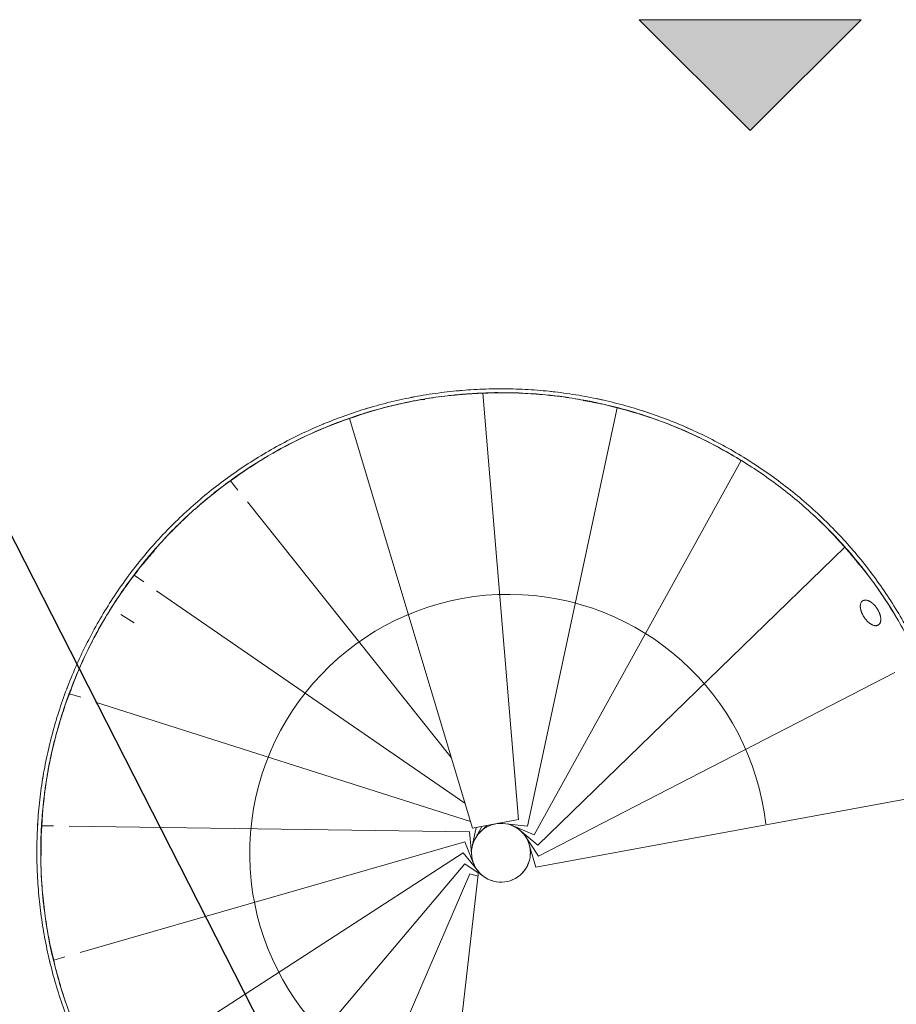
# Model space of a CAD drawing. Header units: millimetres. Extents: x -197461 to 862495, y -970068 to 63888.
# Tile 34 of 205: x -115645 to -113410, y -613377 to -610866. Entities that reach past the tile are written whole.
import ezdxf
from ezdxf import colors
from ezdxf.entities.mleader import LeaderData, LeaderLine
from ezdxf.math import Vec2, Vec3

# ---------------------------------------------------------------- set-up
doc = ezdxf.new("R2010")
doc.units = ezdxf.units.MM
for name, color, linetype, lineweight in [('A-DETL-GENF', 92, 'CONTINUOUS', 5), ('A-DETL-THIN', 151, 'CONTINUOUS', 5), ('A-MASS', 70, 'CONTINUOUS', 5)]:
    doc.layers.add(name, color=color, linetype=linetype, lineweight=lineweight)
doc.layers.add('UAS', color=240, linetype='CONTINUOUS')

msp = doc.modelspace()

# ---------------------------------------------------------------- hatches: boundary and pattern name
at = {"layer": 'A-DETL-GENF', "true_color": 0x636466}
msp.add_hatch(color=251, dxfattribs=at).paths.add_polyline_path([(-113782.58717, -611149.14357), (-113499.74446, -610866.30086), (-114065.42989, -610866.30086)], flags=0)

# ---------------------------------------------------------------- linework, layer by layer
at = {"layer": 'A-DETL-THIN', "color": 251, "true_color": 0x636466}
for p, q in [((-113499.74446, -610866.30086), (-114065.42989, -610866.30086)), ((-114065.42989, -610866.30086), (-113782.58717, -611149.14357)), ((-113782.58717, -611149.14357), (-113499.74446, -610866.30086))]:
    msp.add_line(p, q, dxfattribs=at)
msp.add_arc((-114398.52513, -612991.84219), 660, 6.48508259, 255.95320947, dxfattribs=at)
at = {"layer": 'A-MASS', "color": 251, "true_color": 0x636466}
for p, q in [((-114372.97269, -612906.02304), (-114464.13749, -611819.10895)), ((-114350.27479, -612922.72731), (-114122.02396, -611856.14641)), ((-114804.35044, -611883.69182), (-114490.86728, -612928.40306)), ((-114333.39598, -612945.30617), (-113805.3355, -611990.92397)), ((-115088.46874, -612065.99381), (-115107.37152, -612042.26804)), ((-114544.9394, -612748.20281), (-115064.34237, -612096.27593)), ((-114323.80382, -612971.80545), (-113541.45849, -612211.78634)), ((-115328.22677, -612300.3569), (-115353.05278, -612283.24318)), ((-114510.09187, -612864.33535), (-115296.0935, -612322.50786)), ((-115386.99062, -612383.65616), (-115353.09734, -612404.8239)), ((-114322.31404, -612999.95608), (-113413.99173, -612531.25151)), ((-115489.35294, -612594.39745), (-115518.2147, -612585.18405)), ((-114495.93264, -612911.52229), (-115451.63267, -612606.43871)), ((-114329.06104, -613027.31737), (-113324.25351, -612842.52599)), ((-114490.86728, -612928.40306), (-114372.97269, -612906.02304)), ((-115558.40367, -612922.45761), (-115588.60748, -612922.01966)), ((-114497.99151, -612937.83364), (-115518.77702, -612923.0322)), ((-114493.62687, -612986.51381), (-114481.1561, -612926.55958)), ((-114489.09599, -612964.73124), (-114466.77106, -612923.82886)), ((-114478.4358, -612945.20028), (-114454.27311, -612921.45636)), ((-114468.16569, -612935.10816), (-114459.62188, -612928.06512)), ((-114462.56675, -612929.60627), (-114442.85016, -612919.28793)), ((-114447.98651, -612921.97595), (-114437.55785, -612918.28329)), ((-114424.664, -612915.83564), (-114413.59392, -612915.93241)), ((-114420.99173, -612915.13853), (-114350.27479, -612922.72731)), ((-114400.52683, -612917.33466), (-114390.13387, -612921.22045)), ((-114398.86819, -612917.51265), (-114333.39598, -612945.30617)), ((-114378.3868, -612926.20718), (-114323.80382, -612971.80545)), ((-114491.63964, -613008.67794), (-114497.99151, -612937.83364)), ((-114483.17764, -612953.888), (-114477.54303, -612944.32299)), ((-114361.311, -612940.4722), (-114322.31404, -612999.95608)), ((-114349.11171, -612959.08034), (-114329.06104, -613027.31737)), ((-114509.94805, -612963.36299), (-115490.86755, -613245.48646)), ((-114483.30501, -613029.30691), (-114509.94805, -612963.36299)), ((-114493.55223, -612987.34628), (-114491.52535, -612976.41056)), ((-114513.9802, -612991.25475), (-115371.00727, -613546.10145)), ((-114475.59944, -613038.86556), (-114513.9802, -612991.25475)), ((-114490.54922, -613011.37682), (-114492.377, -613000.45397)), ((-114509.73797, -613019.12396), (-115168.71627, -613798.80316)), ((-114475.9567, -613042.12487), (-114509.73797, -613019.12396)), ((-114480.18148, -613033.18161), (-114485.63236, -613023.5465)), ((-114497.59598, -613044.55496), (-114902.0278, -613982.25531)), ((-114475.58794, -613038.86556), (-114593.41041, -614080.25541)), ((-114476.96217, -613051.0119), (-114497.59598, -613044.55496)), ((-115529.81962, -613256.68951), (-115558.18479, -613264.84765))]:
    msp.add_line(p, q, dxfattribs=at)
for centre, radius, start, end in [((-114431.91999, -612917.21305), 1098.57661, 91.68053056, 97.49632716), ((-114417.27775, -612915.90021), 1098.57661, 94.81453744, 96.57943203), ((-114417.27775, -612915.90021), 1098.57661, 92.89545212, 94.78160987), ((-114409.93227, -612916.32535), 1098.57661, 87.52977927, 92.82788831), ((-114417.27775, -612915.90021), 1098.57661, 90.45934992, 92.05756741), ((-114417.27775, -612915.90021), 1098.57661, 87.64024377, 88.83607667), ((-114409.93227, -612916.32535), 1098.57661, 81.38787192, 86.33038138), ((-114417.27775, -612915.90021), 1098.57661, 84.55763995, 85.34456377), ((-114417.27775, -612915.90021), 1098.57661, 82.71800418, 83.79443152), ((-114431.91999, -612917.21305), 1098.57661, 103.83429421, 109.81668), ((-114442.96542, -612920.19804), 1098.57661, 103.77302685, 104.09920938), ((-114431.91999, -612917.21305), 1098.57661, 98.20950159, 103.74034296), ((-114442.96542, -612920.19804), 1098.57661, 98.86771934, 99.11355714), ((-114409.93227, -612916.32535), 1098.57661, 74.80684154, 80.4217524), ((-114417.27775, -612915.90021), 1098.57661, 78.86845934, 79.04229949), ((-114391.66916, -612920.64642), 1098.57661, 77.8768656, 80.13063529), ((-114442.96542, -612920.19804), 1098.57661, 104.31794007, 109.37662642), ((-114388.62559, -612921.86072), 1098.57661, 70.23628469, 75.95464432), ((-114391.66916, -612920.64642), 1098.57661, 74.84590281, 75.67814385), ((-114391.66916, -612920.64642), 1098.57661, 70.5065283, 74.79246282), ((-114452.7091, -612924.44744), 1098.57661, 108.6689886, 114.18490313), ((-114442.96542, -612920.19804), 1098.57661, 109.87051737, 114.45116918), ((-114388.62559, -612921.86072), 1098.57661, 64.27429085, 69.63156868), ((-114391.66916, -612920.64642), 1098.57661, 64.20882737, 68.93197818), ((-114452.7091, -612924.44744), 1098.57661, 114.84738145, 119.89271279), ((-114388.62559, -612921.86072), 1098.57661, 57.93028315, 63.47466372), ((-114452.7091, -612924.44744), 1098.57661, 121.04191539, 126.57862491), ((-114465.64103, -612933.02697), 1098.57661, 122.07315303, 124.02043579), ((-114465.64103, -612933.02697), 1098.57661, 124.69672861, 125.61149381), ((-114470.50084, -612937.40284), 1098.57661, 125.43109775, 131.02823604), ((-114465.64103, -612933.02697), 1098.57661, 126.25348915, 128.66162045), ((-114465.64103, -612933.02697), 1098.57661, 129.87593656, 130.91332583), ((-114470.50084, -612937.40284), 1098.57661, 131.91428357, 137.2077281), ((-114369.85041, -612933.33843), 1098.57661, 41.0567587, 46.96156208), ((-114465.64103, -612933.02697), 1098.57661, 133.24911545, 134.60104517), ((-114369.22112, -612933.87003), 1098.57661, 42.29928641, 45.88551667), ((-114465.64103, -612933.02697), 1098.57661, 134.97497897, 136.04901561), ((-114470.50084, -612937.40284), 1098.57661, 137.81916958, 143.45328478), ((-114482.55336, -612952.82825), 1098.57661, 138.8675533, 140.57877268), ((-114465.64103, -612933.02697), 1098.57661, 139.61663796, 140.13101838), ((-114355.21023, -612949.77799), 1098.57661, 36.62227932, 42.20453589), ((-114369.22112, -612933.87003), 1098.57661, 38.86734962, 39.84466472), ((-114352.65776, -612953.9637), 1098.57661, 38.92254551, 40.13079771), ((-114483.76543, -612954.96491), 1098.57661, 142.30577232, 148.03245029), ((-114482.55336, -612952.82825), 1098.57661, 142.98143376, 147.20294499), ((-114355.21023, -612949.77799), 1098.57661, 30.82506257, 35.97183215), ((-114352.65776, -612953.9637), 1098.57661, 34.8794302, 35.49340873), ((-114352.65776, -612953.9637), 1098.57661, 32.19145221, 34.63137472), ((-114483.76543, -612954.96491), 1098.57661, 149.01132794, 154.05624033), ((-114482.55336, -612952.82825), 1098.57661, 150.21977303, 152.93680557), ((-114483.76543, -612954.96491), 1098.57661, 155.01026361, 160.32937852), ((-114482.55336, -612952.82825), 1098.57661, 155.25724544, 160.12899075), ((-114491.36186, -612975.62461), 1098.57661, 159.18167991, 165.00493299), ((-114491.6772, -612977.22987), 1098.57661, 161.17528886, 163.92521653), ((-114491.6772, -612977.22987), 1098.57661, 164.42347812, 164.62451251), ((-114491.36186, -612975.62461), 1098.57661, 165.32690432, 171.05740456), ((-114491.6772, -612977.22987), 1098.57661, 166.84755005, 169.17519461), ((-114491.6772, -612977.22987), 1098.57661, 170.00259398, 170.45577051), ((-114491.36186, -612975.62461), 1098.57661, 171.36540053, 177.20272411), ((-114491.6772, -612977.22987), 1098.57661, 172.52489202, 176.35620002), ((-114492.63343, -612997.59392), 1098.57661, 176.0553421, 181.54669021), ((-114491.6772, -612977.22987), 1098.57661, 178.79937152, 180.13037354), ((-114417.93337, -612990.89734), 75, 41.62389538, 49.23811983), ((-114417.93337, -612990.89734), 75, 42.66083793, 49.23811957), ((-114417.93337, -612990.89734), 75, 19.62984369, 32.00023891), ((-114417.93337, -612990.89734), 75, 26.86186677, 30.36625536), ((-114491.90477, -613003.27602), 1098.57661, 178.86885426, 179.72507187), ((-114417.93337, -612990.89734), 75, 357.50768787, 10.17085199), ((-114417.93337, -612990.89734), 75, 4.45166479, 7.27814549), ((-114417.93337, -612990.89734), 75, 335.09976182, 348.3469173), ((-114417.93337, -612990.89734), 75, 311.81722994, 326.52634299), ((-114417.93337, -612990.89734), 75, 341.99647151, 344.18069714), ((-114492.63343, -612997.59392), 1098.57661, 182.63426011, 187.46065445), ((-114417.93337, -612990.89734), 75, 219.76023319, 230.61412987), ((-114417.93337, -612990.89734), 75, 224.29171973, 228.39140814), ((-114417.93337, -612990.89734), 75, 240.8133317, 253.77442932), ((-114417.93337, -612990.89734), 75, 261.86643022, 303.97262725), ((-114491.90477, -613003.27602), 1098.57661, 183.21744768, 183.85621366), ((-114491.90477, -613003.27602), 1098.57661, 184.79073896, 186.20669182), ((-114492.63343, -612997.59392), 1098.57661, 188.72914828, 194.07969956), ((-114491.90477, -613003.27602), 1098.57661, 188.49824826, 188.71247257), ((-114491.90477, -613003.27602), 1098.57661, 190.38647244, 193.78233195), ((-114491.90477, -613003.27602), 1098.57661, 193.82788543, 194.34449259), ((-114487.47167, -613018.99403), 1098.57661, 192.93190511, 198.72167536), ((-114491.90477, -613003.27602), 1098.57661, 195.01868303, 197.28253027)]:
    msp.add_arc(centre, radius, start, end, dxfattribs=at)
at = {"layer": 'A-MASS', "color": 251, "lineweight": 18, "true_color": 0x636466}
for start, end in [(57.8624366, 237.8624366), (237.8624366, 57.8624366)]:
    msp.add_arc((-114417.93337, -612990.89734), 75, start, end, dxfattribs=at)
for points in [[(-113234.59727, -613001.25667), (-113234.38677, -612980.83035), (-113235.02003, -612939.96731), (-113239.15815, -612878.8043), (-113246.51584, -612817.94407), (-113257.09767, -612757.56138), (-113270.82428, -612697.81565), (-113287.62766, -612638.86157), (-113307.43791, -612580.84899), (-113330.18755, -612523.92498), (-113355.81069, -612468.23532), (-113384.24259, -612413.92575), (-113415.41895, -612361.14351), (-113449.27552, -612310.0387), (-113485.74515, -612260.76408), (-113524.76155, -612213.47964), (-113566.23653, -612168.3368), (-113610.01735, -612125.42741), (-113655.96287, -612084.84484), (-113703.93317, -612046.67743), (-113753.7919, -612011.0124), (-113805.40476, -611977.93671), (-113858.63839, -611947.53797), (-113913.35913, -611919.90517), (-113969.43181, -611895.12972), (-114026.71751, -611873.30391), (-114085.07397, -611854.52582), (-114144.34608, -611838.87781), (-114204.35579, -611826.35537), (-114264.93364, -611816.96064), (-114325.91406, -611810.69237), (-114387.13511, -611807.55017), (-114448.43674, -611807.53458), (-114509.65942, -611810.64717), (-114570.64263, -611816.89053), (-114631.22334, -611826.26842), (-114691.23487, -611838.78355), (-114750.50487, -611854.44096), (-114808.85776, -611873.22873), (-114866.14572, -611895.04765), (-114922.22495, -611919.80764), (-114976.95672, -611947.41812), (-115030.20493, -611977.79115), (-115081.83464, -612010.8406), (-115131.7108, -612046.48153), (-115179.69701, -612084.62934), (-115225.65421, -612125.19905), (-115269.44067, -612168.10306), (-115310.90925, -612213.25214), (-115349.91684, -612260.5432), (-115386.39181, -612309.81339), (-115420.26199, -612360.90887), (-115451.45955, -612413.67837), (-115479.91754, -612467.97421), (-115505.56907, -612523.65091), (-115528.3465, -612580.56397), (-115548.18092, -612638.56851), (-115565.00141, -612697.51795), (-115578.73604, -612757.26209), (-115589.30992, -612817.64644), (-115596.65605, -612878.50749), (-115600.80084, -612939.66953), (-115601.76688, -613000.96395), (-115599.57871, -613062.22668), (-115594.25977, -613123.29719), (-115585.83234, -613184.01684), (-115574.31759, -613244.22748), (-115559.73574, -613303.76992), (-115542.10637, -613362.48252), (-115521.44989, -613420.20002), (-115497.78724, -613476.75223), (-115471.14829, -613531.96452), (-115441.64957, -613585.70279), (-115409.4021, -613637.83761), (-115374.51555, -613688.24436), (-115337.09683, -613736.80092), (-115297.25071, -613783.38617), (-115255.08055, -613827.87873), (-115210.68938, -613870.15586), (-115164.18091, -613910.09236), (-115115.66134, -613947.56028), (-115065.24025, -613982.42835), (-115013.03563, -614014.564), (-114959.21657, -614043.91505), (-114903.94641, -614070.432), (-114847.38463, -614094.06837), (-114789.68725, -614114.7786), (-114731.00805, -614132.51704), (-114671.49994, -614147.23701), (-114611.31592, -614158.89095), (-114550.61199, -614167.43044), (-114489.5443, -614172.80683), (-114448.70522, -614174.25001), (-114428.27892, -614174.42874)], [(-114428.19151, -614164.42912), (-114448.44638, -614164.25207), (-114488.9427, -614162.82044), (-114549.49331, -614157.48782), (-114609.68426, -614149.01896), (-114669.35936, -614137.46282), (-114728.36455, -614122.86752), (-114786.54801, -614105.27998), (-114843.75815, -614084.74591), (-114899.84238, -614061.31023), (-114954.64585, -614035.01787), (-115008.01023, -614005.91487), (-115059.77377, -613974.05013), (-115109.768, -613939.47605), (-115157.87673, -613902.32394), (-115203.99126, -613862.72427), (-115248.00653, -613820.80401), (-115289.81986, -613776.68732), (-115329.32928, -613730.49596), (-115366.43228, -613682.35018), (-115401.02479, -613632.36989), (-115433.00057, -613580.67604), (-115462.25065, -613527.3922), (-115488.66482, -613472.64636), (-115512.12696, -613416.57228), (-115532.60803, -613359.34248), (-115550.08738, -613301.12602), (-115564.54504, -613242.08677), (-115575.96185, -613182.38502), (-115584.31802, -613122.17857), (-115589.59261, -613061.62421), (-115591.76323, -613000.87917), (-115590.80636, -612940.10266), (-115586.69746, -612879.45744), (-115579.4138, -612819.11055), (-115568.92911, -612759.23708), (-115555.30992, -612699.99827), (-115538.63078, -612641.54754), (-115518.96324, -612584.03366), (-115496.37782, -612527.60189), (-115470.94313, -612472.39572), (-115442.72621, -612418.55837), (-115411.79316, -612366.23423), (-115378.21012, -612315.56988), (-115342.04421, -612266.71556), (-115303.3667, -612219.82381), (-115262.24891, -612175.05685), (-115218.83233, -612132.51607), (-115173.26321, -612092.29), (-115125.68221, -612054.46528), (-115076.22735, -612019.12597), (-115025.03401, -611986.3557), (-114972.23612, -611956.23864), (-114917.96731, -611928.86045), (-114862.36247, -611904.30857), (-114805.55916, -611882.67308), (-114747.69975, -611864.04347), (-114688.93133, -611848.51854), (-114629.42724, -611836.10969), (-114569.35869, -611826.81177), (-114508.89094, -611820.62181), (-114448.18568, -611817.53588), (-114387.40205, -611817.55111), (-114326.69823, -611820.66588), (-114266.23293, -611826.87997), (-114206.16681, -611836.19397), (-114146.66418, -611848.60936), (-114087.893, -611864.12427), (-114030.03038, -611882.74326), (-113973.2293, -611904.38476), (-113917.63097, -611928.9512), (-113863.37302, -611956.35086), (-113810.58939, -611986.4929), (-113759.41246, -612019.28884), (-113709.97441, -612054.65174), (-113662.40859, -612092.49559), (-113616.85039, -612132.73408), (-113573.43877, -612175.27974), (-113532.31381, -612220.04016), (-113493.62738, -612266.92418), (-113457.46634, -612315.78214), (-113423.89638, -612366.45504), (-113392.98386, -612418.79132), (-113364.79233, -612472.64198), (-113339.38529, -612527.86094), (-113316.82685, -612584.30357), (-113297.18262, -612641.82545), (-113280.51971, -612700.28082), (-113266.90769, -612759.52109), (-113256.41422, -612819.39298), (-113249.11831, -612879.73795), (-113245.01517, -612940.38397), (-113244.38744, -612980.90067), (-113244.59622, -613001.15377)]]:
    msp.add_open_spline(points, degree=3, dxfattribs=at)
at = {"layer": 'A-MASS', "color": 251, "true_color": 0x636466}
for points, knots in [([(-114638.31728, -611828.11933), (-114639.43638, -611828.32974), (-114642.75382, -611828.95846), (-114646.0685, -611829.60149), (-114648.26407, -611830.03394)], [0.4907288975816, 0.4907288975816, 0.4907288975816, 0.4907288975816, 0.4912280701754, 0.4922090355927, 0.4922090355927, 0.4922090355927, 0.4922090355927]), ([(-114518.68835, -611811.89805), (-114520.05483, -611812.01311), (-114523.88681, -611812.34241), (-114527.7171, -611812.69021), (-114530.18097, -611812.92165)], [0.4730832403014, 0.4730832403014, 0.4730832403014, 0.4730832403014, 0.4736842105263, 0.4747687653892, 0.4747687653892, 0.4747687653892, 0.4747687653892]), ([(-114398.04943, -611807.83972), (-114399.63714, -611807.81327), (-114403.86592, -611807.75119), (-114408.09499, -611807.71144), (-114410.73623, -611807.69532)], [0.4554445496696, 0.4554445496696, 0.4554445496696, 0.4554445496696, 0.4561403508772, 0.4572977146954, 0.4572977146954, 0.4572977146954, 0.4572977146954]), ([(-114158.76347, -611836.11778), (-114160.69772, -611835.68627), (-114165.37909, -611834.65439), (-114170.06676, -611833.65124), (-114172.81855, -611833.0727)], [0.4201838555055, 0.4201838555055, 0.4201838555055, 0.4201838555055, 0.4210526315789, 0.4222853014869, 0.4222853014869, 0.4222853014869, 0.4222853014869]), ([(-114755.69504, -611856.5418), (-114756.54009, -611856.79363), (-114759.2514, -611857.60502), (-114761.9597, -611858.42639), (-114763.82273, -611858.99657)], [0.5083853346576, 0.5083853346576, 0.5083853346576, 0.5083853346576, 0.5087719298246, 0.5096261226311, 0.5096261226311, 0.5096261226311, 0.5096261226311]), ([(-114752.84006, -611866.12464), (-114748.13986, -611864.72341), (-114741.49576, -611862.78905), (-114734.83445, -611860.91527), (-114732.89308, -611860.37471)], [2008402.9874599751, 2008402.9874599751, 2008402.9874599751, 2008402.9874599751, 2017264.0398292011, 2020904.903160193, 2020904.903160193, 2020904.903160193, 2020904.903160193]), ([(-114077.78749, -611867.69529), (-114077.68121, -611867.72748), (-114071.6868, -611869.5437), (-114065.70739, -611871.40928), (-114059.8491, -611873.28901)], [2420516.2066989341, 2420516.2066989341, 2420516.2066989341, 2420516.2066989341, 2420716.8477950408, 2431832.3812673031, 2431832.3812673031, 2431832.3812673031, 2431832.3812673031]), ([(-114042.53504, -611868.4443), (-114044.61698, -611867.74664), (-114049.36339, -611866.17116), (-114054.11996, -611864.6266), (-114056.79126, -611863.76992)], [0.4025461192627, 0.4025461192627, 0.4025461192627, 0.4025461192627, 0.4035087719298, 0.4047386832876, 0.4047386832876, 0.4047386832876, 0.4047386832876]), ([(-114869.50542, -611897.00774), (-114870.07751, -611897.245), (-114872.04736, -611898.06374), (-114874.015, -611898.88782), (-114875.41026, -611899.47531)], [0.52604431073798, 0.52604431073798, 0.52604431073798, 0.52604431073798, 0.52631578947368, 0.52697937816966, 0.52697937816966, 0.52697937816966, 0.52697937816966]), ([(-113930.42904, -611912.57428), (-113932.57212, -611911.6012), (-113937.22835, -611909.50372), (-113941.89795, -611907.43639), (-113944.41927, -611906.33067)], [0.3849332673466, 0.3849332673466, 0.3849332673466, 0.3849332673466, 0.3859649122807, 0.3871716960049, 0.3871716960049, 0.3871716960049, 0.3871716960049]), ([(-113543.30788, -612193.50262), (-113545.16609, -612191.46704), (-113548.63475, -612187.69439), (-113552.1284, -612183.94486), (-113553.74844, -612182.21681)], [0.3145811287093, 0.3145811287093, 0.3145811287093, 0.3145811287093, 0.3157894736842, 0.3168279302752, 0.3168279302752, 0.3168279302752, 0.3168279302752]), ([(-113540.79164, -612211.22577), (-113535.232, -612217.47354), (-113528.2795, -612225.46044), (-113521.44, -612233.54275), (-113520.00772, -612235.24539)], [2809060.1164805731, 2809060.1164805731, 2809060.1164805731, 2809060.1164805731, 2824169.655760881, 2828189.6328645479, 2828189.6328645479, 2828189.6328645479, 2828189.6328645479]), ([(-115342.22552, -612251.67085), (-115343.27329, -612252.98336), (-115344.77293, -612254.87032), (-115346.2667, -612256.76193), (-115346.7191, -612257.33594)], [0.6132988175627, 0.6132988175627, 0.6132988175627, 0.6132988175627, 0.6140350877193, 0.6143554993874, 0.6143554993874, 0.6143554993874, 0.6143554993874]), ([(-113466.98038, -612286.34168), (-113468.65596, -612284.07429), (-113471.6378, -612280.06974), (-113474.64532, -612276.0845), (-113475.95938, -612274.35334)], [0.2970096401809, 0.2970096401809, 0.2970096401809, 0.2970096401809, 0.2982456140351, 0.2991984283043, 0.2991984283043, 0.2991984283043, 0.2991984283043]), ([(-115411.58012, -612348.22657), (-115412.69451, -612349.95557), (-115414.33514, -612352.51562), (-115415.96598, -612355.08195), (-115416.49251, -612355.91279)], [0.6306773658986, 0.6306773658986, 0.6306773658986, 0.6306773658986, 0.6315789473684, 0.6320100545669, 0.6320100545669, 0.6320100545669, 0.6320100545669]), ([(-115471.07349, -612451.50961), (-115472.14057, -612453.5957), (-115473.75435, -612456.7735), (-115475.35396, -612459.95846), (-115475.90025, -612461.05033)], [0.6480960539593, 0.6480960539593, 0.6480960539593, 0.6480960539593, 0.6491228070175, 0.6496577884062, 0.6496577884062, 0.6496577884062, 0.6496577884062]), ([(-115520.10595, -612560.41387), (-115521.03683, -612562.79093), (-115522.48269, -612566.51805), (-115523.90985, -612570.25231), (-115524.42323, -612571.60293)], [0.6655479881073, 0.6655479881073, 0.6655479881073, 0.6655479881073, 0.6666666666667, 0.6672998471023, 0.6672998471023, 0.6672998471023, 0.6672998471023]), ([(-115558.08522, -612673.81736), (-115558.813, -612676.41795), (-115559.97325, -612680.6192), (-115561.11023, -612684.82674), (-115561.53938, -612686.42822)], [0.6830268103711, 0.6830268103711, 0.6830268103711, 0.6830268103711, 0.6842105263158, 0.6849372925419, 0.6849372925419, 0.6849372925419, 0.6849372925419]), ([(-115584.43478, -612790.61122), (-115584.90844, -612793.36281), (-115585.68433, -612797.97012), (-115586.43216, -612802.58205), (-115586.72855, -612804.43865)], [0.700530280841, 0.700530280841, 0.700530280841, 0.700530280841, 0.7017543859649, 0.7025786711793, 0.7025786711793, 0.7025786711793, 0.7025786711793]), ([(-115598.6422, -612909.79256), (-115598.82907, -612912.57004), (-115599.13839, -612917.42534), (-115599.41756, -612922.28251), (-115599.53147, -612924.36076)], [0.7180779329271, 0.7180779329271, 0.7180779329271, 0.7180779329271, 0.719298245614, 0.720210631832, 0.720210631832, 0.720210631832, 0.720210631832]), ([(-115600.60427, -613029.80818), (-115600.50916, -613032.58905), (-115600.31961, -613037.61641), (-115600.09831, -613042.64256), (-115599.99307, -613044.88854)], [0.7356226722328, 0.7356226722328, 0.7356226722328, 0.7356226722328, 0.7368421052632, 0.7378274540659, 0.7378274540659, 0.7378274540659, 0.7378274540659]), ([(-115568.40291, -613267.75579), (-115567.77908, -613270.36332), (-115566.55188, -613275.41755), (-115565.2917, -613280.46354), (-115564.67339, -613282.9064)], [0.7707548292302, 0.7707548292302, 0.7707548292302, 0.7707548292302, 0.7719298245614, 0.7730342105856, 0.7730342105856, 0.7730342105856, 0.7730342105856])]:
    msp.add_open_spline(points, degree=3, knots=knots, dxfattribs=at)
for points in [[(-114551.24765, -611825.15243), (-114543.92133, -611824.32559), (-114536.58699, -611823.56733), (-114529.24594, -611822.87763)], [(-114517.84793, -611821.8623), (-114517.01102, -611821.79182), (-114516.17403, -611821.72223), (-114515.33696, -611821.65353)], [(-114295.61092, -611823.99163), (-114294.49091, -611824.1076), (-114293.37107, -611824.22518), (-114292.25141, -611824.34435)], [(-114277.65614, -611815.91598), (-114282.16657, -611815.38384), (-114286.68012, -611814.87748), (-114291.19649, -611814.39688)], [(-114278.83289, -611825.84996), (-114273.36511, -611826.49507), (-114267.90198, -611827.17834), (-114262.44405, -611827.89976)], [(-114666.51807, -611844.00561), (-114659.80379, -611842.55931), (-114653.07644, -611841.17262), (-114646.3371, -611839.84554)], [(-114636.46753, -611837.94627), (-114628.12356, -611836.37786), (-114619.76207, -611834.9005), (-114611.38509, -611833.51418)], [(-114199.11873, -611838.03167), (-114191.02019, -611839.55537), (-114182.93811, -611841.16454), (-114174.87437, -611842.85918)], [(-114160.94288, -611845.87616), (-114151.52562, -611847.97603), (-114142.13495, -611850.19307), (-114132.77388, -611852.52727)], [(-114779.51965, -611874.43358), (-114773.3276, -611872.42229), (-114767.11862, -611870.46353), (-114760.8935, -611868.5578)], [(-114045.71264, -611877.92616), (-114041.01852, -611879.49973), (-114036.33451, -611881.10365), (-114031.66096, -611882.7377)], [(-114865.68079, -611906.24687), (-114858.4477, -611903.24734), (-114851.18488, -611900.32046), (-114843.89368, -611897.46706)], [(-114884.56039, -611914.2703), (-114880.22435, -611912.3827), (-114875.87704, -611910.5213), (-114871.51875, -611908.68632)], [(-113966.61867, -611907.69746), (-113960.53599, -611910.24307), (-113954.47465, -611912.84025), (-113948.43545, -611915.48849)], [(-113934.5621, -611921.67936), (-113932.22092, -611922.74231), (-113929.8832, -611923.81296), (-113927.54899, -611924.89128)], [(-114979.55846, -611949.41337), (-114980.40325, -611949.86994), (-114981.24748, -611950.32753), (-114982.09117, -611950.78614)], [(-114973.8724, -611957.70763), (-114965.23883, -611953.05134), (-114956.54787, -611948.50215), (-114947.80217, -611944.06174)], [(-114990.36505, -611966.77184), (-114986.34522, -611964.52096), (-114982.31235, -611962.29347), (-114978.26672, -611960.08955)], [(-115075.95758, -612019.56766), (-115065.91703, -612012.77283), (-115055.77244, -612006.13126), (-115045.52882, -611999.6461)], [(-115079.47354, -612021.95621), (-115078.51072, -612021.29961), (-115077.54693, -612020.64442), (-115076.58218, -612019.99065)], [(-115185.02966, -612102.96996), (-115180.74064, -612099.2766), (-115176.42483, -612095.61409), (-115172.08272, -612091.98273)], [(-115270.3823, -612184.3181), (-115266.92266, -612180.66783), (-115263.43906, -612177.04016), (-115259.93185, -612173.43534)], [(-115263.6407, -612162.92244), (-115264.47613, -612163.77408), (-115265.31025, -612164.627), (-115266.14305, -612165.48121)], [(-115256.50647, -612169.92952), (-115253.4438, -612166.80821), (-115250.36337, -612163.70421), (-115247.26542, -612160.61768)], [(-113571.28014, -612178.28015), (-113567.84574, -612181.8496), (-113564.43423, -612185.44101), (-113561.04601, -612189.05415)], [(-113550.68957, -612200.24584), (-113547.64454, -612203.58038), (-113544.61912, -612206.93281), (-113541.61361, -612210.30294)], [(-115334.40453, -612257.90017), (-115327.59831, -612249.37164), (-115320.67155, -612240.93991), (-115313.62607, -612232.60888)], [(-113506.97509, -612251.02075), (-113499.13392, -612260.68673), (-113491.45087, -612270.48026), (-113483.92814, -612280.39557)], [(-115352.38889, -612281.02994), (-115347.93731, -612275.15303), (-115343.42996, -612269.3187), (-115338.86741, -612263.52816)], [(-115403.17151, -612353.63863), (-115399.74576, -612348.32402), (-115396.27736, -612343.03716), (-115392.76666, -612337.77882)], [(-115412.28874, -612368.00949), (-115410.88312, -612365.75819), (-115409.46993, -612363.51166), (-115408.0492, -612361.26996)], [(-113427.71911, -612361.36526), (-113423.97633, -612367.27327), (-113420.28647, -612373.21478), (-113416.64986, -612379.18879)], [(-115462.17074, -612456.06353), (-115459.74063, -612451.31261), (-115457.27859, -612446.57808), (-115454.78484, -612441.8604)], [(-115468.43743, -612468.49382), (-115467.94557, -612467.50383), (-115467.45232, -612466.51452), (-115466.9577, -612465.5259)], [(-115510.79577, -612564.06326), (-115505.78363, -612551.26477), (-115500.54918, -612538.55267), (-115495.09608, -612525.93476)], [(-115518.76682, -612584.99664), (-115517.55076, -612581.71013), (-115516.32012, -612578.42896), (-115515.07496, -612575.15327)], [(-115540.66476, -612649.88628), (-115535.13189, -612631.7733), (-115529.16148, -612613.79183), (-115522.76305, -612595.96226)], [(-115574.5795, -612792.30598), (-115574.42364, -612791.40094), (-115574.2667, -612790.49608), (-115574.10868, -612789.59141)], [(-115588.66553, -612910.46103), (-115588.30816, -612905.14634), (-115587.91434, -612899.83426), (-115587.48399, -612894.52528)], [(-115591.0662, -612965.58667), (-115590.79518, -612952.01961), (-115590.28917, -612938.45832), (-115589.54706, -612924.911)], [(-115591.27671, -612981.55299), (-115591.27283, -612980.94703), (-115591.26849, -612980.34108), (-115591.26367, -612979.73513)], [(-115591.06783, -613012.54007), (-115591.18244, -613006.77133), (-115591.2548, -613001.00192), (-115591.28484, -612995.23248)], [(-115590.47655, -613149.54549), (-115589.78723, -613154.64051), (-115589.06519, -613159.7311), (-115588.31049, -613164.81684)], [(-115558.67803, -613265.42854), (-115559.757, -613260.91908), (-115560.8095, -613256.40318), (-115561.83548, -613251.88117)], [(-115538.14003, -613340.29478), (-115540.39036, -613333.03915), (-115542.57025, -613325.76133), (-115544.67951, -613318.46275)]]:
    msp.add_open_spline(points, degree=3, dxfattribs=at)
at = {"layer": 'A-MASS', "color": 251, "lineweight": 18, "true_color": 0x636466}
for points, knots in [([(-113458.04698, -612369.23677), (-113459.84241, -612366.34791), (-113462.85692, -612362.31024), (-113466.93275, -612357.98474), (-113469.1114, -612355.95801), (-113470.39709, -612354.85557), (-113471.38168, -612354.0641), (-113472.38716, -612353.29065), (-113473.75576, -612352.26757), (-113475.51774, -612351.03988), (-113477.34587, -612349.9374), (-113478.65866, -612349.26456), (-113479.41862, -612348.91178), (-113479.99202, -612348.6672), (-113480.57458, -612348.43144), (-113481.36899, -612348.1158), (-113482.795, -612347.57935), (-113484.90166, -612346.904), (-113487.44199, -612346.39985), (-113489.25414, -612346.37824), (-113490.42471, -612346.55335), (-113491.22716, -612346.70911), (-113492.2461, -612346.97876), (-113493.47202, -612347.41187), (-113495.07222, -612348.12378), (-113496.5668, -612349.01975), (-113497.68489, -612349.93175), (-113498.25691, -612350.48708), (-113499.03531, -612351.34022), (-113499.96837, -612352.86824), (-113500.83817, -612355.31723), (-113501.30465, -612357.50001), (-113501.53169, -612359.01074), (-113501.63692, -612359.85648), (-113501.70696, -612360.47537), (-113501.76061, -612361.08914), (-113501.80051, -612361.91801), (-113501.7996, -612363.38193), (-113501.61961, -612365.50361), (-113501.27695, -612367.62622), (-113500.94665, -612369.30382), (-113500.68806, -612370.54324), (-113500.40441, -612371.76996), (-113499.96436, -612373.40243), (-113499.3244, -612375.42651), (-113498.43681, -612377.82162), (-113497.15098, -612380.95096), (-113495.34109, -612384.74602), (-113493.62831, -612387.67374), (-113492.70977, -612389.10918)], [0, 0, 0, 0, 0.1111111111, 0.1666666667, 0.1944444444, 0.2083333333, 0.2222222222, 0.2361111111, 0.25, 0.2777777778, 0.3055555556, 0.3194444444, 0.3263888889, 0.3333333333, 0.3402777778, 0.3472222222, 0.3611111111, 0.3888888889, 0.4166666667, 0.4444444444, 0.4513888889, 0.4583333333, 0.4722222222, 0.4861111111, 0.5, 0.5277777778, 0.5416666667, 0.5486111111, 0.5555555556, 0.5833333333, 0.6111111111, 0.6388888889, 0.6527777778, 0.6597222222, 0.6666666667, 0.6736111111, 0.6805555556, 0.6944444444, 0.7222222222, 0.75, 0.7638888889, 0.7777777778, 0.7916666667, 0.8055555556, 0.8333333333, 0.8611111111, 0.8888888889, 0.9444444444, 1, 1, 1, 1]), ([(-113492.70977, -612389.10918), (-113490.93334, -612391.96994), (-113488.45387, -612395.3205), (-113485.09792, -612399.06662), (-113483.34491, -612400.89393), (-113481.8176, -612402.34547), (-113480.55436, -612403.4534), (-113479.58564, -612404.2483), (-113478.59576, -612405.02645), (-113477.24859, -612406.05874), (-113475.51334, -612407.30018), (-113473.71021, -612408.41383), (-113472.41307, -612409.08999), (-113471.66138, -612409.44298), (-113471.09388, -612409.6867), (-113470.51656, -612409.92074), (-113469.72799, -612410.23338), (-113468.30994, -612410.76256), (-113466.21062, -612411.4224), (-113463.6814, -612411.90066), (-113461.88493, -612411.89984), (-113460.73159, -612411.70693), (-113459.94324, -612411.53674), (-113458.54626, -612411.12963), (-113456.55243, -612410.26668), (-113454.73155, -612409.10195), (-113453.63602, -612408.1691), (-113453.07285, -612407.60594), (-113452.30257, -612406.7458), (-113451.36782, -612405.2257), (-113450.47699, -612402.81024), (-113449.98203, -612400.66177), (-113449.73244, -612399.17152), (-113449.61391, -612398.33556), (-113449.534, -612397.72263), (-113449.46986, -612397.11394), (-113449.41424, -612396.29174), (-113449.38427, -612394.83857), (-113449.51296, -612392.73034), (-113449.80239, -612390.61943), (-113450.0932, -612388.95066), (-113450.32536, -612387.71783), (-113450.58475, -612386.49736), (-113450.99268, -612384.87229), (-113451.5946, -612382.85648), (-113452.44109, -612380.47046), (-113454.29719, -612375.79717), (-113456.22476, -612372.09268), (-113458.04698, -612369.23677)], [0, 0, 0, 0, 0.1111111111, 0.1388888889, 0.1666666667, 0.1944444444, 0.2083333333, 0.2222222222, 0.2361111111, 0.25, 0.2777777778, 0.3055555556, 0.3194444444, 0.3263888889, 0.3333333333, 0.3402777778, 0.3472222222, 0.3611111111, 0.3888888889, 0.4166666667, 0.4444444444, 0.4513888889, 0.4583333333, 0.4722222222, 0.5, 0.5277777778, 0.5416666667, 0.5486111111, 0.5555555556, 0.5833333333, 0.6111111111, 0.6388888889, 0.6527777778, 0.6597222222, 0.6666666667, 0.6736111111, 0.6805555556, 0.6944444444, 0.7222222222, 0.75, 0.7638888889, 0.7777777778, 0.7916666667, 0.8055555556, 0.8333333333, 0.8611111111, 0.8888888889, 1, 1, 1, 1])]:
    msp.add_open_spline(points, degree=3, knots=knots, dxfattribs=at)

# ---------------------------------------------------------------- leaders
at = {"layer": 'UAS', "color": 18, "true_color": 0x000000}
ml = msp.add_multileader_mtext('Standard', dxfattribs=at)
ml.set_content('\\A1;{\\fArial Narrow|b0|i0|c0|p34;\\C256;\\c0;Adre\\fArial Narrow|b0|i0|c186|p34;šu modulis  \\fArial|b0|i0|c186|p34;\\C1;AVM1/7/83,  \\C256;\\c0;2. OUT/2 IN    \\fArial Narrow|b0|i0|c186|p34;(Uzstadīšanas  vietas precizēt montāžas laikā)\\fArial|b0|i0|c186|p34;\\C1;\\P\\pxql;\\fArial Narrow|b0|i0|c186|p34;\\C256;\\c0;1 OUT - uz līfta automātikas \\C5;\\P\\C256;\\c0;2 OUT - uz ventilačijas iekārtas vadības skapis}', color=(41, 19, 236))
ml.set_leader_properties()
ml.build(insert=Vec2(0, 0))
ml.multileader.update_dxf_attribs({"text_right_attachment_type": 6, "dogleg_length": 0.36, "arrow_head_size": 166.99834})
ctx = ml.context
ctx.base_point, ctx.char_height, ctx.arrow_head_size, ctx.landing_gap_size, ctx.plane_origin = Vec3(-121173.90158, -611838.20523), 208.74792195, 166.99834, 83.49917, Vec3(-120399.52573, -640736.45759)
ctx.right_attachment = 6
notes = []
notes.append((ctx, [(1, (1, 1, 0), (-115772.2271, -611973.26485), (-1, 0), 235.97506, [(0, [(-113102.58914, -617213.1507)], 0, [])])]))
ctx.mtext.insert, ctx.mtext.width, ctx.mtext.flow_direction = Vec3(-121090.40241, -611703.14561), 6772.0652098, 5
for ctx, leaders in notes:
    for number, flags, end, landing, length, lines in leaders:
        leader = LeaderData()
        leader.index, (leader.has_last_leader_line, leader.has_dogleg_vector, leader.attachment_direction) = number, flags
        leader.last_leader_point, leader.dogleg_vector, leader.dogleg_length = Vec3(end), Vec3(landing), length
        for number, points, colour, breaks in lines:
            line = LeaderLine()
            line.index, line.vertices, line.color, line.breaks = number, Vec3.list(points), colors.encode_raw_color(colour), breaks
            leader.lines.append(line)
        ctx.leaders.append(leader)

doc.saveas('drawing.dxf')
